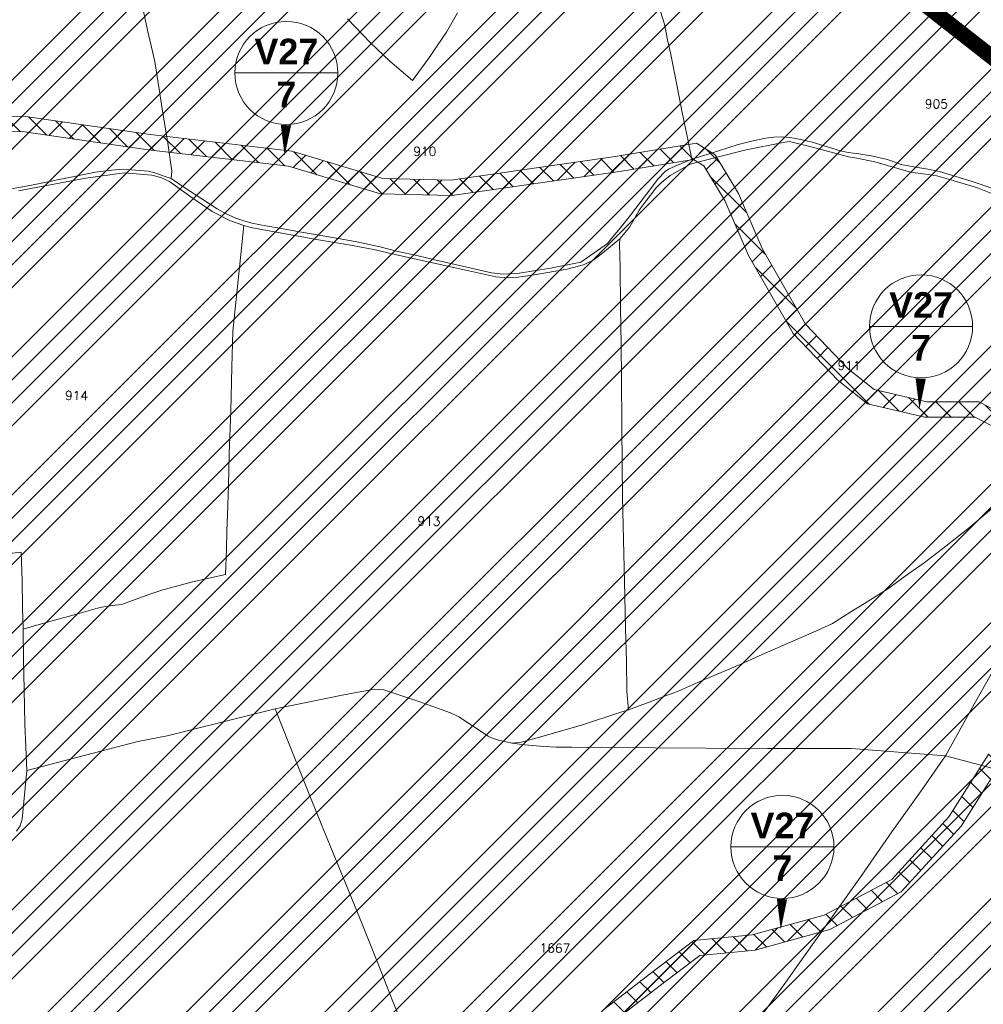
# Model space of a CAD drawing. Header units: metres. Extents: x 578835 to 593571, y 248557 to 255108.
# Tile 95 of 251: x 582336 to 582712, y 251895 to 252278. Entities that reach past the tile are written whole.
import ezdxf

# ---------------------------------------------------------------- set-up
doc = ezdxf.new("R2010")
doc.units = ezdxf.units.M
doc.linetypes.add('CACHEX2', pattern=[0.75, 0.5, -0.25])
doc.linetypes.add('SOLID_LINE', pattern=[0])
for name, color, linetype, lineweight in [('Cad-HYDROGRAPHI_COURS_D_EAU28', 5, 'SOLID_LINE', 0), ('Cad-PARCELLAIRE_PARCELLE1', 250, 'SOLID_LINE', 0), ('Cad-TOPONYMIE_NUMERO_DE_PARCELL182', 250, 'SOLID_LINE', 0), ('ER', 192, 'Continuous', 18), ('PLU', 7, 'CACHEX2', 5), ('PPRIF - contour', 10, 'Continuous', 9)]:
    doc.layers.add(name, color=color, linetype=linetype, lineweight=lineweight)
doc.styles.get("Standard").update_dxf_attribs({"font": 'arialbd_0.ttf', "height": 50})
doc.styles.add('TEXTSTYLE_45_11', font='txt.shx', dxfattribs={"oblique": 50})

msp = doc.modelspace()

# ---------------------------------------------------------------- hatches: boundary and pattern name
at = {"layer": 'ER', "ltscale": 0.4}
h = msp.add_hatch(dxfattribs=at)
h.set_pattern_fill('ANSI37', color=256, scale=2, style=0)
h.paths.add_polyline_path([(582796.74, 252490.16), (582769.25, 252486.91), (582751.21, 252470.8), (582730.2, 252455.87), (582703.18, 252445.74), (582667.97, 252433.81), (582630.66, 252426.35), (582616.13, 252419.7), (582611.33, 252414.89), (582602.92, 252440.09), (582578.85, 252485.94), (582556.56, 252535.65), (582541.51, 252565.17), (582528.44, 252580.62), (582512.68, 252591.12), (582488.4, 252608.05), (582472.83, 252625.23), (582472.83, 252631.27), (582478.02, 252640.23), (582488.83, 252642.2), (582507.51, 252640.55), (582536.33, 252630.95), (582584.88, 252614.59), (582587.68, 252619.98), (582538.23, 252636.64), (582508.74, 252646.46), (582488.55, 252648.24), (582474.22, 252645.64), (582466.83, 252632.88), (582466.83, 252622.92), (582484.41, 252603.52), (582509.3, 252586.16), (582524.4, 252576.09), (582536.48, 252561.82), (582551.15, 252533.05), (582573.45, 252483.32), (582597.39, 252437.73), (582606.72, 252409.73), (582605.23, 252404.89), (582595.31, 252402.74), (582584.48, 252412.53), (582568.75, 252427.7), (582550.3, 252455.57), (582537.23, 252472.05), (582516.52, 252510.01), (582497.68, 252526.49), (582474.98, 252541.62), (582445.46, 252553.78), (582431.57, 252558.41), (582430.11, 252545.81), (582423.34, 252552.84), (582404.55, 252581.87), (582376.71, 252616.66), (582350.38, 252633.62), (582321.17, 252646.47), (582291.42, 252649.97), (582249.04, 252650.55), (582220.64, 252652.25), (582175.3, 252658.48), (582156.76, 252664.66), (582149.33, 252667.45), (582147.99, 252661.54), (582154.76, 252659.01), (582173.93, 252652.61), (582220.05, 252646.27), (582248.82, 252644.55), (582291.03, 252643.98), (582319.58, 252640.62), (582347.53, 252628.32), (582372.64, 252612.14), (582399.68, 252578.35), (582418.62, 252549.09), (582474.29, 252491.38), (582506.5, 252456.92), (582516.46, 252433.67), (582520.16, 252416.24), (582513.46, 252404.9), (582485.65, 252372.56), (582464.23, 252348.89), (582447.94, 252338.57), (582435.29, 252336.46), (582397.51, 252342.1), (582360.44, 252348.94), (582330, 252355.26), (582297.29, 252358.13), (582252.85, 252363.25), (582218.92, 252369.58), (582194.15, 252368.99), (582173.95, 252362.26), (582168.39, 252354.62), (582166.96, 252346.03), (582188.65, 252307.2), (582215.9, 252285.85), (582242.17, 252275.91), (582256.01, 252262.77), (582269.08, 252250.42), (582288.32, 252238.59), (582307.73, 252234.11), (582337.11, 252234.82), (582386.15, 252227.72), (582440.89, 252221.32), (582476.71, 252210.58), (582504.48, 252209.85), (582569, 252219.17), (582598.6, 252223.98), (582602.74, 252221.4), (582610.83, 252207.91), (582620.1, 252186.53), (582637.49, 252156.1), (582655.02, 252137.85), (582666.41, 252128.74), (582688.82, 252123.51), (582708.41, 252123.51), (582725.34, 252114.7), (582734.85, 252107.1), (582736.07, 252096.1), (582729.77, 252075.09), (582723.28, 252035.45), (582722.58, 252010.22), (582713.67, 251992.4), (582698.19, 251967.77), (582675.88, 251943.38), (582649.51, 251929.51), (582621.53, 251921.81), (582598.81, 251919.61), (582583.13, 251907.67), (582564.2, 251893.11), (582552.1, 251875.71), (582550.34, 251861.66), (582558.35, 251856.66), (582575.66, 251855.93), (582599.7, 251844.63), (582623.95, 251839.48), (582646.09, 251840.22), (582661.18, 251844.53), (582681.51, 251846.63), (582706.04, 251847.33), (582746.16, 251839.31), (582777.12, 251831.57), (582798.72, 251819.73), (582815.48, 251807.16), (582832.68, 251789.25), (582845.85, 251780.72), (582865.53, 251780.72), (582889.06, 251784.4), (582912.14, 251795.94), (582940.37, 251805.82), (582975.56, 251814.26), (582989.04, 251814.26), (583010.12, 251807.94), (583034.7, 251802.16), (583054.6, 251800.68), (583081.25, 251805.73), (583113.44, 251808.52), (583139.2, 251802.26), (583169.25, 251791.08), (583188.74, 251775.08), (583203.28, 251760.54), (583236.28, 251745.14), (583277.77, 251739.04), (583285.1, 251732.57), (583282.99, 251752.41), (583279.03, 251744.92), (583238.02, 251750.95), (583206.78, 251765.53), (583192.77, 251779.53), (583172.29, 251796.35), (583140.96, 251808.01), (583113.9, 251814.59), (583080.43, 251811.68), (583054.26, 251806.73), (583035.62, 251808.11), (583011.67, 251813.74), (582989.92, 251820.26), (582974.85, 251820.26), (582938.67, 251811.58), (582909.8, 251801.48), (582887.21, 251790.18), (582865.06, 251786.72), (582847.62, 251786.72), (582836.53, 251793.9), (582819.47, 251811.67), (582801.97, 251824.79), (582779.32, 251837.21), (582747.47, 251845.17), (582706.55, 251853.35), (582681.11, 251852.63), (582660.04, 251850.45), (582645.16, 251846.19), (582624.48, 251845.5), (582601.62, 251850.35), (582577.12, 251861.88), (582560.18, 251862.58), (582556.77, 251864.72), (582557.87, 251873.5), (582568.6, 251888.92), (582586.78, 251902.91), (582601.08, 251913.8), (582622.62, 251915.89), (582651.73, 251923.89), (582679.6, 251938.56), (582702.98, 251964.12), (582718.9, 251989.45), (582728.54, 252008.73), (582729.27, 252034.88), (582735.63, 252073.74), (582742.17, 252095.55), (582740.54, 252110.23), (582728.63, 252119.76), (582709.88, 252129.51), (582689.51, 252129.51), (582669.09, 252134.27), (582659.07, 252142.29), (582642.34, 252159.72), (582625.47, 252189.22), (582616.18, 252210.66), (582607.14, 252225.72), (582599.86, 252230.27), (582568.09, 252225.1), (582504.13, 252215.86), (582477.66, 252216.56), (582442.11, 252227.22), (582386.93, 252233.67), (582337.47, 252240.84), (582308.34, 252240.12), (582290.63, 252244.21), (582272.75, 252255.21), (582260.13, 252267.13), (582245.42, 252281.1), (582218.88, 252291.14), (582193.3, 252311.18), (582173.22, 252347.11), (582174.08, 252352.24), (582177.67, 252357.17), (582195.19, 252363.01), (582218.44, 252363.57), (582251.95, 252357.32), (582296.68, 252352.16), (582329.13, 252349.31), (582359.28, 252343.05), (582396.52, 252336.18), (582435.34, 252330.39), (582450.12, 252332.85), (582468.13, 252344.25), (582490.15, 252368.59), (582518.35, 252401.39), (582526.51, 252415.2), (582522.21, 252435.49), (582511.6, 252460.25), (582478.64, 252495.51), (582435.51, 252540.22), (582436.68, 252550.38), (582443.36, 252548.15), (582472.15, 252536.3), (582494.03, 252521.72), (582511.77, 252506.2), (582532.21, 252468.72), (582545.44, 252452.05), (582564.11, 252423.84), (582580.39, 252408.14), (582593.57, 252396.22), (582609.94, 252399.78), (582612.27, 252407.34), (582619.61, 252414.69), (582632.52, 252420.61), (582669.52, 252428.01), (582705.19, 252440.09), (582733.04, 252450.53), (582755.47, 252466.46), (582796.94, 252473.67), (582796.82, 252482.36)])
at = {"layer": 'PPRIF - contour', "lineweight": 15}
h = msp.add_hatch(dxfattribs=at)
h.set_pattern_fill('ANSI34', color=30, scale=2, style=0)
h.paths.add_polyline_path([(583168.56, 249236.59), (583178.02, 249273.37), (583184.15, 249314.36), (583186.86, 249348.54), (583183.82, 249412.65), (583188.31, 249497.75), (583209.56, 249638.59), (583209.57, 249654.16), (583202.87, 249764.69), (583181.22, 249772.54), (583212.18, 249841.81), (583235.33, 249974.64), (583193.51, 249985.09), (583186.04, 250045.54), (583188.28, 250067.18), (583195.8, 250078.07), (583245.78, 250078.37), (583251.01, 250132.85), (583194.25, 250138.82), (583209.94, 250168.32), (583209.19, 250188.47), (583208.21, 250203.8), (583217.43, 250267.61), (583213.64, 250277.41), (583256.98, 250284.74), (583262.34, 250350.34), (583266.18, 250436.39), (583274.5, 250436.7), (583214.43, 250499.33), (583184.56, 250537.39), (583218.91, 250547.09), (583241.07, 250552.07), (583269.68, 250547.09), (583271.18, 250569.48), (583274.91, 250580.67), (583286.48, 250597.77), (583293.66, 250716.62), (583278.73, 250731.44), (583193.67, 250750.25), (583156.78, 250759.28), (583135.71, 250831.5), (583141.39, 250856.49), (583145.69, 250864.01), (583161.1, 250891.6), (583169.34, 250905.21), (583172.57, 250920.26), (583171.49, 250936.38), (583169.31, 250950.6), (583181.85, 251003.26), (583206.95, 251084.03), (583216.62, 251114.12), (583232.39, 251161.77), (583245.29, 251209.41), (583234.54, 251210.94), (583234.1, 251288.09), (583244.66, 251288.39), (583237.9, 251328.73), (583229.54, 251356.01), (583200.13, 251357.42), (583190.46, 251371.39), (583189.74, 251379.63), (583190.1, 251406.14), (583244.22, 251415.82), (583256.04, 251419.04), (583270.74, 251430.86), (583295.47, 251440.89), (583325.21, 251451.64), (583340.94, 251464.43), (583366, 251457.91), (583398.59, 251444.88), (583422.15, 251436.37), (583417.63, 251462.92), (583418.14, 251495.99), (583409.11, 251546.1), (583400.09, 251585.18), (583359.99, 251579.17), (583344.95, 251609.23), (583333.92, 251624.76), (583325.9, 251633.28), (583319.39, 251648.31), (583296.33, 251649.31), (583292.32, 251666.85), (583282.01, 251764.42), (583240.65, 251790.03), (583212.78, 251805.76), (583221.32, 251831.82), (583251.44, 251830.48), (583273.02, 251828.23), (583262.67, 251903.93), (583199.69, 251895.44), (583192.95, 251945.32), (583256.33, 251954.31), (583243.74, 252050.47), (583214.52, 252068.27), (583208.68, 252073.66), (583201.93, 252137.92), (583178.11, 252135.22), (583183.95, 252176.12), (583226.69, 252181.65), (583216.8, 252253.1), (583210.96, 252307.92), (583193.36, 252422.33), (583178.97, 252519.84), (583167.73, 252607.66), (583178.52, 252614.4), (583188.29, 252625.39), (583184.93, 252642.05), (583192.13, 252639.75), (583210.89, 252641.9), (583205.05, 252676.95), (583200.1, 252708.47), (583205.05, 252708.02), (583194.96, 252797.38), (583191.02, 252799.28), (583173.51, 252800.6), (583168.08, 252797.59), (583165.67, 252793.82), (583165.69, 252787.69), (583073.05, 252815.41), (583065.66, 252814.13), (583065.94, 252812.7), (583046.85, 252808.33), (583047.04, 252816.04), (582997.15, 252812.42), (582995.86, 252782.45), (582980.16, 252787.72), (582949.89, 252804.92), (582947.27, 252800.69), (582935.19, 252777.61), (582924.38, 252768.8), (582917.32, 252760.63), (582910.91, 252748.5), (582903.76, 252736.42), (582880, 252724.86), (582817.58, 252706.15), (582782.59, 252696.37), (582747.69, 252696.56), (582653.19, 252726.32), (582583.51, 252736.7), (582547.53, 252745.89), (582391.95, 252693.83), (582342.71, 252696.56), (582258, 252701.11), (582228.89, 252730.03), (582194.3, 252754.65), (582137.15, 252749.12), (582028.37, 252701.22), (581997.03, 252701.83), (581923.09, 252643.99), (581895.44, 252653.82), (581782.97, 252699.88), (581749.17, 252724.45), (581694.48, 252730.59), (581626.87, 252779.73), (581623.69, 252832.13), (581568.99, 252867.14), (581549.94, 252902.76), (581520.9, 252875.84), (581488.95, 252861.1), (581415.1, 252871.66), (581333.97, 252861.22), (581285.87, 252845.9), (581226.26, 252859.41), (581213.27, 252848.96), (581176.79, 252829.19), (581135.62, 252832.26), (581093.83, 252851.3), (581026.18, 252865.71), (580894.22, 252859.98), (580764.18, 252821.75), (580666.25, 252837.89), (580606.97, 252807.31), (580553.37, 252825.96), (580518.38, 252831.19), (580426.24, 252844.58), (580314.78, 252864.48), (580232.54, 252861.61), (580193.34, 252877.86), (579737.68, 252731.06), (579339.29, 252594.91), (579467.34, 252529.95), (579492.26, 252526.53), (579537.88, 252506.87), (579628.29, 252501.98), (579673.34, 252488.27), (579756.55, 252421.24), (579801.62, 252412.32), (579849.52, 252376.66), (579890.09, 252373.24), (579954.11, 252362.98), (580003.08, 252331.22), (580020.69, 252319.86), (580037.79, 252307.65), (580048.55, 252295.44), (580067.12, 252269.55), (580095.49, 252178.46), (580127.66, 252086.63), (580157.22, 252011.67), (580209.32, 251928.46), (580208.41, 251858.24), (580196.24, 251818.11), (580206.29, 251790.3), (580227.07, 251716.54), (580274.53, 251673.98), (580324.82, 251599.61), (580345.2, 251567.99), (580352.27, 251548.44), (580380.56, 251474.57), (580498.13, 251465.11), (580632.34, 251425.65), (580688.87, 251403.81), (580903, 251328.66), (581057.22, 251304.45), (581128.89, 251277.45), (581306.24, 251176.53), (581363.6, 251156.15), (581418.4, 251079.72), (581465.72, 250967.17), (581546.02, 250830.88), (581604.72, 250760.44), (581621.29, 250710.76), (581635.31, 250677.64), (581677.37, 250643.25), (581761.5, 250538.8), (581878.03, 250481.58), (581978.36, 250416.05), (582083.64, 250336.15), (582132.06, 250252.96), (582193.12, 250147.32), (582211.34, 250118.18), (582217.79, 250080.35), (582244.22, 249930.09), (582252.92, 249788.8), (582279.87, 249720.73), (582264.14, 249693.23), (582229.1, 249576.98), (582243.69, 249504.21), (582236.53, 249458.37), (582233.12, 249417.21), (582207.89, 249404.14), (582210.7, 249314.66), (582282.52, 249136.36), (582365.79, 249069.63), (582329.51, 248868.66), (582370.33, 248802.93), (582389.99, 248830.88), (582435.35, 248829.37), (582475.81, 248930.64), (582488.18, 248933.83), (582505.04, 248934.94), (582536.56, 248931.03), (582545.58, 248873.46), (582547.73, 248837.81), (582559.27, 248733.3), (582660.26, 248731.96), (582707.75, 248722.61), (582711.09, 248844.25), (582713.77, 248853.61), (582730.11, 248933.31), (582770.57, 249048.63), (582781.22, 249070.77), (582782.86, 249074.05), (582786.69, 249073.51), (582794.34, 249066.4), (582795.98, 249060.39), (582802, 249037.44), (582837.54, 249029.24), (582847.92, 249019.4), (582859.41, 249022.68), (582870.89, 249021.59), (582882.91, 249029.79), (582897.68, 249024.87), (582894.41, 249004.61), (582898.78, 248991.5), (582903.16, 248984.94), (582914.71, 248986.01), (582980.86, 249040.12), (583036.72, 249107.47), (583089.79, 249152.85), (583096.96, 249144.66), (583169.29, 249123.72), (583150.9, 249178.85), (583158.77, 249200.15)])

# ---------------------------------------------------------------- linework, layer by layer
at = {"layer": 'Cad-HYDROGRAPHI_COURS_D_EAU28'}
for points in [[(582715.31, 252212.65), (582707.18, 252215.32), (582694.48, 252219.27), (582689.95, 252220.23), (582684.44, 252221.11), (582679.58, 252222.04), (582674.23, 252223.94), (582667.93, 252225.42), (582663.08, 252226.13), (582658.92, 252226.68), (582655.9, 252227.32), (582652.94, 252228.18), (582644.91, 252230.64), (582639.77, 252231.88), (582636.19, 252232.47), (582632.95, 252232.76), (582629.9, 252232.62), (582626.89, 252232.25), (582621.22, 252231.12), (582616.05, 252229.79), (582607.94, 252227.22), (582602.63, 252225.55), (582597.98, 252224.05), (582591.52, 252221.39), (582588.91, 252220.18), (582587.58, 252219.28), (582584.78, 252216.27), (582580.32, 252210.43), (582574.17, 252202.23), (582570.05, 252197.2), (582570.05, 252197.2), (582570.05, 252197.2), (582567.28, 252193.74), (582565.11, 252191.21), (582554.75, 252183.99), (582542.26, 252181.51), (582537.23, 252180.64), (582530.88, 252179.67), (582524.56, 252179.25), (582519.91, 252179.76), (582510.41, 252181.98), (582497.89, 252184.83), (582491.41, 252186.41), (582482.93, 252188.27), (582476.53, 252189.85), (582469.99, 252191.32), (582466.88, 252191.95), (582455.83, 252193.93), (582445.22, 252195.72), (582438.11, 252197.02), (582432.08, 252198.08), (582426.64, 252199.08), (582423.43, 252200.04), (582420.38, 252201.01), (582416.61, 252202.81), (582413.06, 252204.74), (582407.49, 252208.29), (582400.52, 252212.84), (582395.1, 252216.51), (582388.65, 252218.76), (582386.29, 252219.35), (582376.5, 252220.21), (582372, 252219.72), (582365.72, 252218.98), (582353.49, 252216.5), (582340.76, 252213.88), (582328.65, 252211.76)], [(582335.67, 252211.67), (582353.6, 252215.06), (582361.87, 252216.65), (582376.87, 252218.68), (582387.57, 252217.89), (582391.11, 252216.96), (582394.54, 252215.35), (582402.43, 252209.66), (582411.09, 252203.69), (582418.23, 252200.05), (582423.42, 252198.25), (582426.19, 252197.48), (582451.8, 252192.81), (582465.85, 252190.42), (582474.66, 252188.7), (582479.52, 252187.54), (582485.32, 252186.24), (582510.01, 252180.82), (582521.68, 252178.24), (582526.49, 252177.85), (582529.62, 252178), (582536.54, 252179.03), (582549.46, 252181.22), (582555.75, 252182.86), (582559.87, 252184.88), (582563.36, 252187.5), (582569.9, 252193.06), (582573.88, 252197.74), (582577.46, 252204.17), (582580.2, 252207.86), (582583.92, 252212.73), (582586.21, 252214.93), (582589.53, 252217.66), (582597.4, 252222.11), (582607.41, 252224.72), (582619.19, 252227.71), (582633.62, 252230.59), (582635.99, 252230.9), (582644.48, 252228.81), (582659.06, 252224.91), (582662.24, 252224.39), (582669.36, 252222.98), (582683.22, 252219), (582690.13, 252218.13), (582693.48, 252217.52), (582698.96, 252216.07), (582709.27, 252212.93), (582715.83, 252210.35)]]:
    msp.add_lwpolyline(points, dxfattribs=at)
at = {"layer": 'Cad-PARCELLAIRE_PARCELLE1'}
for points in [[(582384.27, 252282.27), (582386, 252274.39), (582388.83, 252262.14), (582390.41, 252252.12), (582391.6, 252243.65), (582393.87, 252230.34), (582395.45, 252219.33), (582395.1, 252216.51), (582395.1, 252216.51), (582395.1, 252216.51), (582388.65, 252218.76), (582386.29, 252219.35), (582376.5, 252220.21), (582372, 252219.72), (582365.72, 252218.98), (582353.49, 252216.5), (582340.76, 252213.88), (582328.65, 252211.76)], [(582585.85, 252281.56), (582587.33, 252276.66), (582588.58, 252270.53), (582589.74, 252265.49), (582592.47, 252251.68), (582594.24, 252242.24), (582596.3, 252232.38), (582597.98, 252224.05), (582591.52, 252221.39), (582588.91, 252220.18), (582587.58, 252219.28), (582584.78, 252216.27), (582580.32, 252210.43), (582574.17, 252202.23), (582570.05, 252197.2), (582567.28, 252193.74), (582565.11, 252191.21), (582554.75, 252183.99), (582542.26, 252181.51), (582537.23, 252180.64), (582530.88, 252179.67), (582524.56, 252179.25), (582519.91, 252179.76), (582510.41, 252181.98), (582497.89, 252184.83), (582491.41, 252186.41), (582482.93, 252188.27), (582476.53, 252189.85), (582469.99, 252191.32), (582466.88, 252191.95), (582455.83, 252193.93), (582445.22, 252195.72), (582438.11, 252197.02), (582432.08, 252198.08), (582426.64, 252199.08), (582423.43, 252200.04), (582420.38, 252201.01), (582416.61, 252202.81), (582413.06, 252204.74), (582407.49, 252208.29), (582400.52, 252212.84), (582395.1, 252216.51), (582395.45, 252219.33), (582393.87, 252230.34), (582391.6, 252243.65), (582390.41, 252252.12), (582388.83, 252262.14), (582386, 252274.39), (582384.27, 252282.27)], [(582463.85, 252278.76), (582472.8, 252269.36), (582480.39, 252262.3), (582489.18, 252254.67), (582495.18, 252262.86), (582502.45, 252273.5), (582506.77, 252281.1)], [(582506.77, 252281.1), (582502.45, 252273.5), (582495.18, 252262.86), (582489.18, 252254.67), (582480.39, 252262.3), (582472.8, 252269.36), (582463.85, 252278.76)], [(582715.31, 252212.65), (582707.18, 252215.32), (582694.48, 252219.27), (582689.95, 252220.23), (582684.44, 252221.11), (582679.58, 252222.04), (582674.23, 252223.94), (582667.93, 252225.42), (582663.08, 252226.13), (582658.92, 252226.68), (582655.9, 252227.32), (582652.94, 252228.18), (582644.91, 252230.64), (582639.77, 252231.88), (582636.19, 252232.47), (582632.95, 252232.76), (582629.9, 252232.62), (582626.89, 252232.25), (582621.22, 252231.12), (582616.05, 252229.79), (582607.94, 252227.22), (582602.63, 252225.55), (582597.98, 252224.05), (582597.98, 252224.05), (582597.98, 252224.05), (582596.3, 252232.38), (582594.24, 252242.24), (582592.47, 252251.68), (582589.74, 252265.49), (582588.58, 252270.53), (582587.33, 252276.66), (582585.85, 252281.56)], [(582717.75, 252261.56), (582710.36, 252268.08), (582702.6, 252275.24), (582696.87, 252279.67)], [(582696.87, 252279.67), (582702.6, 252275.24), (582710.36, 252268.08), (582717.75, 252261.56)], [(582715.83, 252210.35), (582709.27, 252212.93), (582698.96, 252216.07), (582693.48, 252217.52), (582690.13, 252218.13), (582683.22, 252219), (582669.36, 252222.98), (582662.24, 252224.39), (582659.06, 252224.91), (582644.48, 252228.81), (582635.99, 252230.9), (582633.62, 252230.59), (582619.19, 252227.71), (582607.41, 252224.72), (582597.4, 252222.11), (582589.53, 252217.66), (582586.21, 252214.93), (582583.92, 252212.73), (582580.2, 252207.86), (582577.46, 252204.17), (582573.88, 252197.74), (582569.9, 252193.06), (582569.84, 252190.83), (582570.08, 252181.93), (582570.23, 252166.34), (582570.45, 252151.75), (582570.65, 252138.62), (582570.76, 252120.46), (582570.83, 252104.64), (582571.04, 252092.39), (582571.86, 252053.78), (582572.16, 252041.21), (582572.57, 252028.42), (582572.72, 252016.73), (582573.32, 252009.54), (582573.32, 252009.54), (582573.32, 252009.54), (582581.32, 252012.43), (582588.19, 252015.02), (582592.44, 252016.59), (582602.92, 252021.25), (582616.77, 252027.2), (582625.44, 252031.05), (582638.48, 252036.71), (582646.59, 252040.28), (582652.86, 252043.14), (582659.91, 252047.63), (582665.32, 252050.98), (582674.32, 252056.63), (582682.57, 252062.56), (582688.49, 252066.73), (582696.93, 252073.23), (582706.21, 252080.58), (582714.92, 252087.89)], [(582335.67, 252211.67), (582353.6, 252215.06), (582361.87, 252216.65), (582376.87, 252218.68), (582387.57, 252217.89), (582391.11, 252216.96), (582394.54, 252215.35), (582402.43, 252209.66), (582411.09, 252203.69), (582418.23, 252200.05), (582423.42, 252198.25), (582423.42, 252198.25), (582423.42, 252198.25), (582421.73, 252181.84), (582419.18, 252156.99), (582418.78, 252143.02), (582418.38, 252126.04), (582417.79, 252109.39), (582417.43, 252096.88), (582417.06, 252085.48), (582416.85, 252079.11), (582416.69, 252072.06), (582416.27, 252062.22), (582409.88, 252060.8), (582403.01, 252059.23), (582398.25, 252057.93), (582391.96, 252056.29), (582386.83, 252054.53), (582378.66, 252051.62), (582375.87, 252050.5), (582372.2, 252050.08), (582368.21, 252049.53), (582366.52, 252049.05), (582359.19, 252046.99), (582354.99, 252045.87), (582351.13, 252044.87), (582345.57, 252043.29), (582337.44, 252040.94), (582337.22, 252049.39), (582337.1, 252059.87), (582336.75, 252070.98), (582316.5, 252068.74)], [(582715.11, 252024.25), (582707.99, 252011.73), (582696.82, 251991.51), (582660.06, 251994.36), (582627.5, 251994.44), (582603.58, 251994.56), (582583.79, 251994.69), (582567.95, 251994.82), (582551.21, 251994.88), (582545.11, 251994.93), (582540.3, 251995.2), (582532.92, 251995.8), (582527.92, 251996.51), (582531.68, 251996.82), (582539.57, 251999.15), (582555.35, 252003.69), (582570.35, 252008.51), (582573.32, 252009.54), (582581.32, 252012.43), (582588.19, 252015.02), (582592.44, 252016.59), (582602.92, 252021.25), (582616.77, 252027.2), (582625.44, 252031.05), (582638.48, 252036.71), (582646.59, 252040.28), (582652.86, 252043.14), (582659.91, 252047.63), (582665.32, 252050.98), (582674.32, 252056.63), (582682.57, 252062.56), (582688.49, 252066.73), (582696.93, 252073.23), (582706.21, 252080.58), (582714.92, 252087.89)], [(582316.5, 252068.74), (582336.75, 252070.98), (582337.1, 252059.87), (582337.22, 252049.39), (582337.44, 252040.94), (582337.66, 252029.37), (582337.83, 252017.34), (582338.2, 252004), (582338.98, 251985.78), (582337.09, 251966.91), (582336.32, 251964.28), (582334.85, 251962.14)], [(582721.09, 251985.07), (582706.17, 251989.06), (582696.82, 251991.51), (582707.99, 252011.73), (582715.11, 252024.25)], [(582484.89, 251887.59), (582481.27, 251896.54), (582475.63, 251910.78), (582469.91, 251925.02), (582466.58, 251933.32), (582460.99, 251947.02), (582455.08, 251961.57), (582449.99, 251974.08), (582446.05, 251983.78), (582441.07, 251996.07), (582435.64, 252009.89), (582462.39, 252015.35), (582474.39, 252017.57), (582477.96, 252017.31), (582491.7, 252012.78), (582504.02, 252008.34), (582507.2, 252006.71), (582512.52, 252003.25), (582518.63, 251999.19), (582519.92, 251998.51), (582522.63, 251997.62), (582527.92, 251996.51), (582532.92, 251995.8), (582540.3, 251995.2), (582545.11, 251994.93), (582551.21, 251994.88), (582567.95, 251994.82), (582583.79, 251994.69), (582603.58, 251994.56), (582627.5, 251994.44), (582660.06, 251994.36), (582696.82, 251991.51), (582687.31, 251977.91), (582675.96, 251961.91), (582664.25, 251945.11), (582651.99, 251927.92), (582632.89, 251901.03), (582617.58, 251880.02)], [(582334.85, 251962.14), (582336.32, 251964.28), (582337.09, 251966.91), (582338.98, 251985.78), (582382.21, 251997.18), (582393.57, 251999.36), (582435.64, 252009.89), (582441.07, 251996.07), (582446.05, 251983.78), (582449.99, 251974.08), (582455.08, 251961.57), (582460.99, 251947.02), (582466.58, 251933.32), (582469.91, 251925.02), (582475.63, 251910.78), (582481.27, 251896.54), (582484.89, 251887.59)], [(582617.58, 251880.02), (582632.89, 251901.03), (582651.99, 251927.92), (582664.25, 251945.11), (582675.96, 251961.91), (582687.31, 251977.91), (582696.82, 251991.51), (582706.17, 251989.06), (582721.09, 251985.07), (582733.4, 251981.86), (582754.29, 251976.35), (582781.27, 251969.12), (582785.55, 251949.42), (582790.54, 251926.21), (582793.73, 251899.72), (582796.28, 251877.08)]]:
    msp.add_lwpolyline(points, dxfattribs=at)
msp.add_lwpolyline([(582423.42, 252198.25), (582426.19, 252197.48), (582451.8, 252192.81), (582465.85, 252190.42), (582474.66, 252188.7), (582479.52, 252187.54), (582485.32, 252186.24), (582510.01, 252180.82), (582521.68, 252178.24), (582526.49, 252177.85), (582529.62, 252178), (582536.54, 252179.03), (582549.46, 252181.22), (582555.75, 252182.86), (582559.87, 252184.88), (582563.36, 252187.5), (582569.9, 252193.06), (582569.84, 252190.83), (582570.08, 252181.93), (582570.23, 252166.34), (582570.45, 252151.75), (582570.65, 252138.62), (582570.76, 252120.46), (582570.83, 252104.64), (582571.04, 252092.39), (582571.86, 252053.78), (582572.16, 252041.21), (582572.57, 252028.42), (582572.72, 252016.73), (582573.32, 252009.54), (582570.35, 252008.51), (582555.35, 252003.69), (582539.57, 251999.15), (582531.68, 251996.82), (582527.92, 251996.51), (582522.63, 251997.62), (582519.92, 251998.51), (582518.63, 251999.19), (582512.52, 252003.25), (582507.2, 252006.71), (582504.02, 252008.34), (582491.7, 252012.78), (582477.96, 252017.31), (582474.39, 252017.57), (582462.39, 252015.35), (582435.64, 252009.89), (582393.57, 251999.36), (582382.21, 251997.18), (582338.98, 251985.78), (582338.2, 252004), (582337.83, 252017.34), (582337.66, 252029.37), (582337.44, 252040.94), (582345.57, 252043.29), (582351.13, 252044.87), (582354.99, 252045.87), (582359.19, 252046.99), (582366.52, 252049.05), (582368.21, 252049.53), (582372.2, 252050.08), (582375.87, 252050.5), (582378.66, 252051.62), (582386.83, 252054.53), (582391.96, 252056.29), (582398.25, 252057.93), (582403.01, 252059.23), (582409.88, 252060.8), (582416.27, 252062.22), (582416.69, 252072.06), (582416.85, 252079.11), (582417.06, 252085.48), (582417.43, 252096.88), (582417.79, 252109.39), (582418.38, 252126.04), (582418.78, 252143.02), (582419.18, 252156.99), (582421.73, 252181.84), (582423.42, 252198.25), (582423.42, 252198.25)], close=True, dxfattribs=at)
at = {"layer": 'ER', "ltscale": 0.4}
for points in [[(582215.9, 252285.85), (582242.17, 252275.91), (582256.01, 252262.77), (582269.08, 252250.42), (582288.32, 252238.59), (582307.73, 252234.11), (582337.11, 252234.82), (582386.15, 252227.72), (582440.89, 252221.32), (582476.71, 252210.58), (582504.48, 252209.85), (582569, 252219.17), (582598.6, 252223.98), (582602.74, 252221.4), (582610.83, 252207.91), (582620.1, 252186.53), (582637.49, 252156.1), (582655.02, 252137.85), (582666.41, 252128.74), (582688.82, 252123.51), (582708.41, 252123.51), (582725.34, 252114.7)], [(582728.63, 252119.76), (582709.88, 252129.51), (582689.51, 252129.51), (582669.09, 252134.27), (582659.07, 252142.29), (582642.34, 252159.72), (582625.47, 252189.22), (582616.18, 252210.66), (582607.14, 252225.72), (582599.86, 252230.27), (582568.09, 252225.1), (582504.13, 252215.86), (582477.66, 252216.56), (582442.11, 252227.22), (582386.93, 252233.67), (582337.47, 252240.84), (582308.34, 252240.12), (582290.63, 252244.21), (582272.75, 252255.21), (582260.13, 252267.13), (582245.42, 252281.1)], [(582419.95, 252257.65), (582460.1, 252257.65)], [(582667.25, 252158.9), (582707.4, 252158.9)], [(582713.67, 251992.4), (582698.19, 251967.77), (582675.88, 251943.38), (582649.51, 251929.51), (582621.53, 251921.81), (582598.81, 251919.61), (582583.13, 251907.67), (582564.2, 251893.11)], [(582568.6, 251888.92), (582586.78, 251902.91), (582601.08, 251913.8), (582622.62, 251915.89), (582651.73, 251923.89), (582679.6, 251938.56), (582702.98, 251964.12), (582718.9, 251989.45)], [(582613.22, 251956.09), (582653.37, 251956.09)]]:
    msp.add_lwpolyline(points, dxfattribs=at)
for points in [[(582439.37, 252225.38, 0, 4, 0), (582439.87, 252237.32, 6, 6, 0)], [(582686.67, 252126.63, 0, 4, 0), (582687.17, 252138.57, 6, 6, 0)], [(582632.65, 251923.82, 0, 4, 0), (582633.14, 251935.76, 6, 6, 0)]]:
    msp.add_lwpolyline(points, format="xyseb", dxfattribs=at)
for centre in [(582440.03, 252257.65), (582687.32, 252158.9), (582633.3, 251956.09)]:
    msp.add_circle(centre, 20.08, dxfattribs=at)
at = {"layer": 'PLU', "color": 7, "ltscale": 2, "const_width": 6}
msp.add_lwpolyline([(582765.8, 252268.28), (582765.8, 252268.28), (582738.56, 252252.74), (582720.3, 252259.64), (582682.33, 252289.39), (582637.71, 252324.68), (582628.79, 252303.51), (582618.95, 252298.11), (582587.19, 252299.04), (582576.11, 252309.13), (582561.14, 252304.05), (582511.41, 252289.53), (582487.25, 252367.67), (582452.04, 252423.44), (582452.04, 252423.44), (582452.04, 252423.44), (582452.04, 252423.44)], dxfattribs=at)

# ---------------------------------------------------------------- texts
at = {"layer": 'Cad-TOPONYMIE_NUMERO_DE_PARCELL182', "style": 'TEXTSTYLE_45_11'}
for s, p in [('905', (582688.77, 252243.88)), ('910', (582489.48, 252225.38)), ('911', (582654.77, 252141.95)), ('914', (582353.82, 252130.26)), ('913', (582491.1, 252081.28)), ('1667', (582538.67, 251914.92))]:
    msp.add_text(s, height=3.491, rotation=359.5887, dxfattribs=at).set_placement(p)
at = {"layer": 'ER', "ltscale": 0.4, "char_height": 10, "width": 16.8329, "attachment_point": 5}
for insert in [(582440.03, 252257.65), (582687.32, 252158.9), (582633.3, 251956.09)]:
    msp.add_mtext('V27\\P7', dxfattribs=dict(at, insert=insert))

doc.saveas('drawing.dxf')
